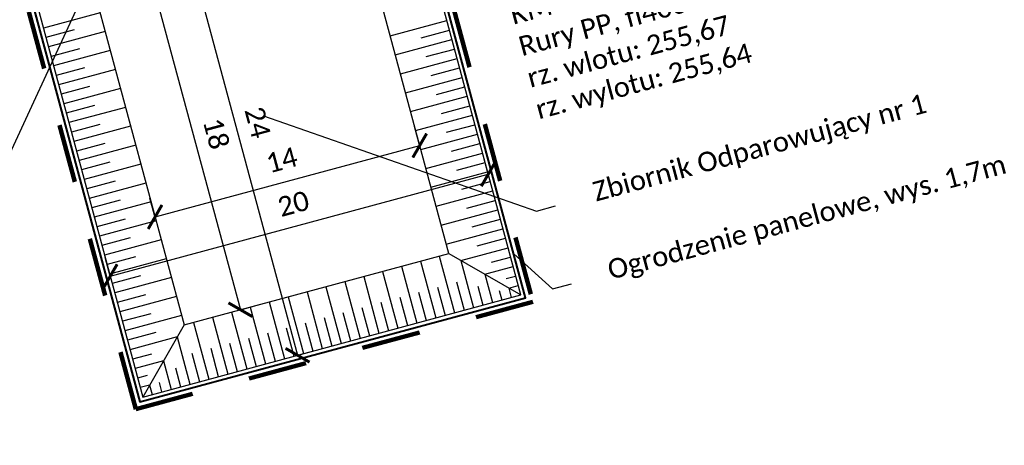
# Model space of a CAD drawing. Header units: metres. Extents: x 7457881 to 7459006, y 5635870 to 5636188.
# Tile 6 of 256: x 7457972 to 7458023, y 5635981 to 5636003. Entities that reach past the tile are written whole.
import ezdxf
from ezdxf import colors
from ezdxf.entities.mleader import LeaderData, LeaderLine
from ezdxf.math import Vec2, Vec3

# ---------------------------------------------------------------- set-up
doc = ezdxf.new("R2010")
doc.units = ezdxf.units.M
doc.linetypes.add('2', pattern=[1, 0.5, -0.5])
doc.layers.add('_____Kreskowanie zieleń', color=3, linetype='ByLayer')
doc.layers.add('_____Opisy', color=1, linetype='Continuous')
for name, color, linetype, lineweight in [('_____Przepusty', 5, 'Continuous', 30), ('_____Rów', 88, 'Continuous', 30), ('_____Zakres opracowania', 6, '2', 100), ('_____Zjazd', 212, 'Continuous', 40)]:
    doc.layers.add(name, color=color, linetype=linetype, lineweight=lineweight)
doc.styles.add('Legend', font='calibri.ttf')
doc.linetypes.add('FENCELINE4', pattern='A,8,-0.5,[147,AAA.SHX,S=1,R=0,X=0,Y=0],-1.5', length=10)
doc.dimstyles.new('Sytuacja 1_500', dxfattribs={"dimtxt": 1, "dimasz": 1, "dimexe": 1, "dimexo": 0.5, "dimtad": 1, "dimtxsty": 'Legend', "dimblk": 'ARCHTICK', "dimcen": 2.5, "dimclrd": 256, "dimclre": 256, "dimclrt": 256, "dimazin": 0, "dimtfac": 1, "dimtmove": 0, "dimatfit": 3, "dimldrblk": 'NONE', "dimfxl": 0, "dimlwd": -1, "dimlwe": -1, "dimarcsym": 0})

# ---------------------------------------------------------------- blocks, each defined once
blk = doc.blocks.new('_None')
blk = doc.blocks.new('_ArchTick')
at = {"color": 0, "linetype": 'ByBlock', "transparency": 16777216, "const_width": 0.15}
blk.add_lwpolyline([(-0.5, -0.5), (0.5, 0.5)], dxfattribs=at)
blk = doc.blocks.new('*D8033')
at = {"layer": '_____Opisy'}
for p, q in [((7457978.861, 5636005.122), (7457979.827, 5636005.382)), ((7457978.861, 5636005.122), (7457983.547, 5635987.742)), ((7457983.547, 5635987.742), (7457984.512, 5635988.002))]:
    blk.add_line(p, q, dxfattribs=at)
at = {"layer": 'Defpoints', "color": 0}
for p in [(7457978.847, 5636005.118), (7457983.533, 5635987.738), (7457983.547, 5635987.742)]:
    blk.add_point(p, dxfattribs=at)
at = {"layer": '_____Opisy', "linetype": 'ByBlock'}
for p, rotation in [((7457978.861, 5636005.122), 105.0879648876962), ((7457983.547, 5635987.742), 285.0879648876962)]:
    blk.add_blockref('_ArchTick', p, dxfattribs=dict(at, rotation=rotation))
at = {"layer": '_____Opisy', "insert": (7457982.302, 5635996.728), "char_height": 1, "attachment_point": 5, "rotation": 285.088, "style": 'Legend'}
blk.add_mtext('18', dxfattribs=at)
blk = doc.blocks.new('*D8034')
at = {"layer": '_____Opisy'}
for p, q in [((7457980.216, 5636008.594), (7457981.181, 5636008.854)), ((7457980.216, 5636008.594), (7457986.463, 5635985.421)), ((7457986.463, 5635985.421), (7457987.428, 5635985.681))]:
    blk.add_line(p, q, dxfattribs=at)
at = {"layer": 'Defpoints', "color": 0}
for p in [(7457979.784, 5636008.478), (7457986.463, 5635985.421), (7457986.032, 5635985.305)]:
    blk.add_point(p, dxfattribs=at)
at = {"layer": '_____Opisy', "linetype": 'ByBlock'}
for p, rotation in [((7457980.216, 5636008.594), 105.0879648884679), ((7457986.463, 5635985.421), 285.0879648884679)]:
    blk.add_blockref('_ArchTick', p, dxfattribs=dict(at, rotation=rotation))
at = {"layer": '_____Opisy', "insert": (7457984.433, 5635997.302), "char_height": 1, "attachment_point": 5, "rotation": 285.088, "style": 'Legend'}
blk.add_mtext('24', dxfattribs=at)
blk = doc.blocks.new('*D8036')
at = {"layer": '_____Opisy'}
for p, q in [((7457996.204, 5635994.657), (7457995.944, 5635995.622)), ((7457976.894, 5635989.451), (7457996.204, 5635994.657)), ((7457976.894, 5635989.451), (7457976.634, 5635990.416))]:
    blk.add_line(p, q, dxfattribs=at)
at = {"layer": 'Defpoints', "color": 0}
for p in [(7457996.204, 5635994.657), (7457996.304, 5635994.288), (7457976.993, 5635989.082)]:
    blk.add_point(p, dxfattribs=at)
at = {"layer": '_____Opisy', "linetype": 'ByBlock'}
for p, rotation in [((7457996.204, 5635994.657), 15.08796488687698), ((7457976.894, 5635989.451), 195.087964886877)]:
    blk.add_blockref('_ArchTick', p, dxfattribs=dict(at, rotation=rotation))
at = {"layer": '_____Opisy', "insert": (7457986.253, 5635993.152), "char_height": 1, "attachment_point": 5, "rotation": 15.088, "style": 'Legend'}
blk.add_mtext('20', dxfattribs=at)

msp = doc.modelspace()

# ---------------------------------------------------------------- linework, layer by layer
at = {"layer": '_____Kreskowanie zieleń'}
for p, q in [((7457976.376, 5636002.898), (7457973.479, 5636002.117)), ((7457991.195, 5636001.715), (7457994.091, 5636002.495)), ((7457975.058, 5636002.025), (7457973.609, 5636001.634)), ((7457992.773, 5636001.622), (7457994.221, 5636002.013)), ((7457976.636, 5636001.932), (7457973.739, 5636001.152)), ((7457991.455, 5636000.749), (7457994.352, 5636001.53)), ((7457975.318, 5636001.059), (7457973.87, 5636000.669)), ((7457976.896, 5636000.967), (7457974, 5636000.186)), ((7457993.033, 5636000.657), (7457994.482, 5636001.047)), ((7457991.715, 5635999.784), (7457994.612, 5636000.564)), ((7457975.578, 5636000.094), (7457974.13, 5635999.703)), ((7457977.157, 5636000.001), (7457974.26, 5635999.22)), ((7457993.294, 5635999.691), (7457994.742, 5636000.082)), ((7457991.976, 5635998.818), (7457994.872, 5635999.599)), ((7457975.839, 5635999.128), (7457974.39, 5635998.738)), ((7457977.417, 5635999.036), (7457974.52, 5635998.255)), ((7457993.554, 5635998.726), (7457995.002, 5635999.116)), ((7457992.236, 5635997.852), (7457995.132, 5635998.633)), ((7457976.099, 5635998.163), (7457974.651, 5635997.772)), ((7457977.677, 5635998.07), (7457974.781, 5635997.289)), ((7457993.814, 5635997.76), (7457995.263, 5635998.151)), ((7457992.496, 5635996.887), (7457995.393, 5635997.668)), ((7457976.359, 5635997.197), (7457974.911, 5635996.807)), ((7457977.938, 5635997.105), (7457975.041, 5635996.324)), ((7457994.075, 5635996.795), (7457995.523, 5635997.185)), ((7457992.756, 5635995.921), (7457995.653, 5635996.702)), ((7457976.619, 5635996.232), (7457975.171, 5635995.841)), ((7457978.198, 5635996.139), (7457975.301, 5635995.358)), ((7457994.335, 5635995.829), (7457995.783, 5635996.22)), ((7457993.017, 5635994.956), (7457995.913, 5635995.737)), ((7457976.88, 5635995.266), (7457975.431, 5635994.876)), ((7457978.458, 5635995.174), (7457975.562, 5635994.393)), ((7457994.595, 5635994.864), (7457996.044, 5635995.254)), ((7457993.277, 5635993.99), (7457996.174, 5635994.771)), ((7457977.14, 5635994.301), (7457975.692, 5635993.91)), ((7457978.718, 5635994.208), (7457975.822, 5635993.427)), ((7457994.856, 5635993.898), (7457996.304, 5635994.288)), ((7457993.537, 5635993.025), (7457996.434, 5635993.806)), ((7457977.4, 5635993.335), (7457975.952, 5635992.945)), ((7457978.979, 5635993.243), (7457976.082, 5635992.462)), ((7457995.116, 5635992.932), (7457996.564, 5635993.323)), ((7457993.798, 5635992.059), (7457996.694, 5635992.84)), ((7457977.661, 5635992.369), (7457976.212, 5635991.979)), ((7457979.239, 5635992.277), (7457976.343, 5635991.496)), ((7457995.376, 5635991.967), (7457996.824, 5635992.357)), ((7457994.058, 5635991.094), (7457996.955, 5635991.875)), ((7457977.921, 5635991.404), (7457976.473, 5635991.013)), ((7457979.499, 5635991.312), (7457976.603, 5635990.531)), ((7457994.801, 5635990.258), (7457997.215, 5635990.909)), ((7457995.636, 5635991.001), (7457997.085, 5635991.392)), ((7457978.181, 5635990.438), (7457976.733, 5635990.048)), ((7457993.705, 5635990.481), (7457994.486, 5635987.584)), ((7457996.379, 5635990.166), (7457997.345, 5635990.426)), ((7457979.76, 5635990.346), (7457976.863, 5635989.565)), ((7457991.774, 5635989.96), (7457992.555, 5635987.064)), ((7457992.74, 5635990.221), (7457993.521, 5635987.324)), ((7457994.801, 5635990.258), (7457995.452, 5635987.845)), ((7457996.027, 5635989.553), (7457997.475, 5635989.944)), ((7457978.442, 5635989.473), (7457976.993, 5635989.082)), ((7457989.843, 5635989.44), (7457990.624, 5635986.543)), ((7457990.809, 5635989.7), (7457991.59, 5635986.803)), ((7457996.027, 5635989.553), (7457996.417, 5635988.105)), ((7457997.123, 5635989.331), (7457997.605, 5635989.461)), ((7457980.02, 5635989.381), (7457977.123, 5635988.6)), ((7457987.912, 5635988.919), (7457988.693, 5635986.022)), ((7457988.878, 5635989.179), (7457989.659, 5635986.283)), ((7457993.613, 5635988.902), (7457994.004, 5635987.454)), ((7457994.579, 5635989.163), (7457994.969, 5635987.714)), ((7457995.674, 5635988.94), (7457995.935, 5635987.975)), ((7457997.253, 5635988.848), (7457997.735, 5635988.978)), ((7457978.702, 5635988.507), (7457977.254, 5635988.117)), ((7457980.28, 5635988.415), (7457977.384, 5635987.634)), ((7457985.981, 5635988.398), (7457986.762, 5635985.502)), ((7457986.947, 5635988.659), (7457987.728, 5635985.762)), ((7457992.648, 5635988.642), (7457993.038, 5635987.194)), ((7457996.77, 5635988.718), (7457996.9, 5635988.235)), ((7457997.253, 5635988.848), (7457997.383, 5635988.365)), ((7457985.016, 5635988.138), (7457985.797, 5635985.242)), ((7457990.716, 5635988.121), (7457991.107, 5635986.673)), ((7457991.682, 5635988.382), (7457992.072, 5635986.934)), ((7457978.962, 5635987.542), (7457977.514, 5635987.151)), ((7457980.541, 5635987.45), (7457977.644, 5635986.669)), ((7457983.085, 5635987.618), (7457983.865, 5635984.721)), ((7457984.05, 5635987.878), (7457984.831, 5635984.981)), ((7457988.785, 5635987.601), (7457989.176, 5635986.153)), ((7457989.751, 5635987.861), (7457990.141, 5635986.413)), ((7457981.154, 5635987.097), (7457981.934, 5635984.2)), ((7457982.119, 5635987.357), (7457982.9, 5635984.461)), ((7457986.854, 5635987.08), (7457987.245, 5635985.632)), ((7457987.82, 5635987.341), (7457988.21, 5635985.892)), ((7457979.222, 5635986.576), (7457977.774, 5635986.186)), ((7457984.923, 5635986.56), (7457985.314, 5635985.111)), ((7457985.889, 5635986.82), (7457986.279, 5635985.372)), ((7457980.318, 5635986.354), (7457977.904, 5635985.703)), ((7457980.318, 5635986.354), (7457980.969, 5635983.94)), ((7457982.992, 5635986.039), (7457983.383, 5635984.591)), ((7457983.958, 5635986.299), (7457984.348, 5635984.851)), ((7457979, 5635985.481), (7457978.034, 5635985.22)), ((7457981.061, 5635985.518), (7457981.452, 5635984.07)), ((7457982.027, 5635985.779), (7457982.417, 5635984.33)), ((7457979.613, 5635985.128), (7457978.165, 5635984.738)), ((7457979.613, 5635985.128), (7457980.003, 5635983.68)), ((7457978.778, 5635984.385), (7457978.295, 5635984.255)), ((7457980.226, 5635984.775), (7457980.486, 5635983.81)), ((7457978.908, 5635983.902), (7457978.425, 5635983.772)), ((7457978.908, 5635983.902), (7457979.038, 5635983.419)), ((7457979.39, 5635984.032), (7457979.521, 5635983.55))]:
    msp.add_line(p, q, dxfattribs=at)
at = {"layer": '_____Rów'}
for p, q in [((7457994.188, 5635990.611), (7457997.866, 5635988.495)), ((7457980.671, 5635986.967), (7457978.555, 5635983.289))]:
    msp.add_line(p, q, dxfattribs=at)
msp.add_lwpolyline([(7457997.866, 5635988.495), (7457991.618, 5636011.668), (7457972.308, 5636006.462), (7457978.555, 5635983.289)], close=True, dxfattribs=at)
msp.add_lwpolyline([(7457994.188, 5635990.611), (7457989.503, 5636007.99), (7457975.985, 5636004.346), (7457980.671, 5635986.967), (7457994.188, 5635990.611)], dxfattribs=at)
at = {"layer": '_____Zakres opracowania', "ltscale": 6}
msp.add_lwpolyline([(7458039.843, 5636027.673), (7458009.249, 5636019.425), (7457991.346, 5636014.598), (7457998.479, 5635988.143), (7457978.202, 5635982.676), (7457971.07, 5636009.132), (7457962.826, 5636006.909), (7457960.32, 5636015.876), (7457966.6, 5636017.57), (7457980.2, 5636021.24), (7457997.19, 5636025.83), (7458001.91, 5636027.11), (7458031.05, 5636034.96)], dxfattribs=at)
at = {"layer": '_____Zjazd', "color": 3, "linetype": 'FENCELINE4'}
msp.add_lwpolyline([(7457981.814, 5636009.232), (7457972.063, 5636006.603), (7457978.414, 5635983.044), (7457998.111, 5635988.354), (7457991.759, 5636011.913), (7457986.641, 5636010.53)], dxfattribs=at)

# ---------------------------------------------------------------- dimensions: what is measured, and where the dimension line sits
at = {"layer": '_____Opisy'}
for p1, p2, distance, picture, middle in [((7457979.784, 5636008.478), (7457986.032, 5635985.305), 0.447, '*D8034', (7457984.433, 5635997.302)), ((7457978.847, 5636005.118), (7457983.533, 5635987.738), 0.015, '*D8033', (7457982.302, 5635996.728)), ((7457976.993, 5635989.082), (7457996.304, 5635994.288), 0.382, '*D8036', (7457986.253, 5635993.152))]:
    dim = msp.add_aligned_dim(p1=p1, p2=p2, distance=distance, dimstyle='Sytuacja 1_500', dxfattribs=at)
    dim.commit()
    dim.dimension.update_dxf_attribs({"geometry": picture, "text_midpoint": middle})
msp.add_aligned_dim(p1=(7457979.343, 5635991.891), p2=(7457992.861, 5635995.535), distance=0.606, dimstyle='Sytuacja 1_500', dxfattribs=at).render()

# ---------------------------------------------------------------- leaders
ml = msp.add_multileader_mtext('Standard', dxfattribs=at)
ml.set_content('Zbiornik Odparowujący nr 1', color=256, style='Legend')
ml.set_leader_properties(color=256)
ml.set_arrow_properties(name='NONE')
ml.build(insert=Vec2(0, 0))
ml.multileader.update_dxf_attribs({"dogleg_length": 1, "arrow_head_size": 1})
ctx = ml.context
ctx.base_point, ctx.char_height, ctx.arrow_head_size, ctx.plane_origin, ctx.plane_x_axis, ctx.plane_y_axis = Vec3(7457999.639, 5635993.038), 1, 1, Vec3(7457985.481, 5635991.742), Vec3(0.965638, 0.259891), Vec3(-0.259891, 0.965638)
ctx.text_align_type = 2
notes = []
notes.append((ctx, [(0, (1, 1, 0), (7457998.674, 5635992.778), (0.965638, 0.259891), 1, [(0, [(7457984.724, 5635997.645)], 0, [])])]))
ctx.mtext.insert, ctx.mtext.text_direction, ctx.mtext.rotation, ctx.mtext.alignment, ctx.mtext.flow_direction = Vec3(7458018.412, 5635998.791), Vec3(0.965638, 0.259891), 2.104452, 3, 5
at = {"layer": '_____Opisy', "color": 3}
ml = msp.add_multileader_mtext('Standard', dxfattribs=at)
ml.set_content('Ogrodzenie panelowe, wys. 1,7m', color=256, style='Legend')
ml.set_leader_properties(color=3)
ml.set_arrow_properties(name='NONE')
ml.build(insert=Vec2(0, 0))
ml.multileader.update_dxf_attribs({"dogleg_length": 1, "arrow_head_size": 1})
ctx = ml.context
ctx.base_point, ctx.char_height, ctx.arrow_head_size, ctx.plane_origin, ctx.plane_x_axis, ctx.plane_y_axis = Vec3(7458000.449, 5635989.063), 1, 1, Vec3(7457997.153, 5635987.147), Vec3(0.965638, 0.259891), Vec3(-0.259891, 0.965638)
notes.append((ctx, [(0, (1, 1, 0), (7457999.484, 5635988.803), (0.965638, 0.259891), 1, [(0, [(7457997.506, 5635990.598)], 0, [])])]))
ctx.mtext.insert, ctx.mtext.text_direction, ctx.mtext.flow_direction = Vec3(7458002.205, 5635990.236), Vec3(0.965638, 0.259891), 5
at = {"layer": '_____Przepusty', "lineweight": -3}
ml = msp.add_multileader_mtext('Standard', dxfattribs=at)
ml.set_content('Przepust\\PKM 0+428,0\\PRury PP, fi40cm, dł. 7mb\\Prz. wlotu: 255,67\\Prz. wylotu: 255,64', color=256, style='Legend')
ml.set_leader_properties(color=256)
ml.set_arrow_properties(name='NONE')
ml.build(insert=Vec2(0, 0))
ml.multileader.update_dxf_attribs({"dogleg_length": 1, "arrow_head_size": 1})
ctx = ml.context
ctx.base_point, ctx.char_height, ctx.arrow_head_size, ctx.plane_origin, ctx.plane_x_axis, ctx.plane_y_axis = Vec3(7457995.032, 5636003.722), 1, 1, Vec3(7457981.642, 5636107.252), Vec3(0.965638, 0.259891), Vec3(-0.259891, 0.965638)
notes.append((ctx, [(0, (1, 1, 0), (7457994.067, 5636003.462), (0.965638, 0.259891), 1, [(0, [(7457994.891, 5636017.004)], 0, [])])]))
ctx.mtext.insert, ctx.mtext.text_direction, ctx.mtext.flow_direction = Vec3(7457996.797, 5636004.86), Vec3(0.965638, 0.259891), 5
at = {"layer": '_____Rów', "lineweight": -3}
ml = msp.add_multileader_mtext('Standard', dxfattribs=at)
ml.set_content('Początek rowu do zbiornika\\PKM 0+448,1\\Prz.: 255,58 ', color=256, style='Legend')
ml.set_leader_properties(color=256)
ml.set_arrow_properties(name='NONE')
ml.build(insert=Vec2(0, 0))
ml.multileader.update_dxf_attribs({"dogleg_length": 1, "arrow_head_size": 1})
ctx = ml.context
ctx.base_point, ctx.char_height, ctx.arrow_head_size, ctx.plane_origin, ctx.plane_x_axis, ctx.plane_y_axis = Vec3(7457947.21, 5635991.54), 1, 1, Vec3(7458066.306, 5636132.785), Vec3(0.965638, 0.259891), Vec3(-0.259891, 0.965638)
ctx.text_align_type = 2
notes.append((ctx, [(0, (1, 1, 0), (7457968.821, 5635997.357), (-0.965638, -0.259891), 1, [(0, [(7457975.53, 5636011.502)], 0, [])])]))
ctx.mtext.insert, ctx.mtext.text_direction, ctx.mtext.alignment, ctx.mtext.flow_direction = Vec3(7457965.756, 5635997.202), Vec3(0.965638, 0.259891), 3, 5
ml = msp.add_multileader_mtext('Standard', dxfattribs=at)
ml.set_content('Włączenie rowu do zbiornika\\Prz.: 255,48', color=256, style='Legend')
ml.set_leader_properties(color=256)
ml.set_arrow_properties(name='NONE')
ml.build(insert=Vec2(0, 0))
ml.multileader.update_dxf_attribs({"dogleg_length": 1, "arrow_head_size": 1})
ctx = ml.context
ctx.base_point, ctx.char_height, ctx.arrow_head_size, ctx.plane_origin, ctx.plane_x_axis, ctx.plane_y_axis = Vec3(7457947.681, 5635986.321), 1, 1, Vec3(7458067.705, 5636127.815), Vec3(0.965638, 0.259891), Vec3(-0.259891, 0.965638)
ctx.text_align_type = 2
notes.append((ctx, [(0, (1, 1, 0), (7457970.22, 5635992.387), (-0.965638, -0.259891), 1, [(0, [(7457976.821, 5636006.66)], 0, [])])]))
ctx.mtext.insert, ctx.mtext.text_direction, ctx.mtext.rotation, ctx.mtext.alignment, ctx.mtext.flow_direction = Vec3(7457967.155, 5635992.233), Vec3(0.965638, 0.259891), 2.104452, 3, 5
for ctx, leaders in notes:
    for number, flags, end, landing, length, lines in leaders:
        leader = LeaderData()
        leader.index, (leader.has_last_leader_line, leader.has_dogleg_vector, leader.attachment_direction) = number, flags
        leader.last_leader_point, leader.dogleg_vector, leader.dogleg_length = Vec3(end), Vec3(landing), length
        for number, points, colour, breaks in lines:
            line = LeaderLine()
            line.index, line.vertices, line.color, line.breaks = number, Vec3.list(points), colors.encode_raw_color(colour), breaks
            leader.lines.append(line)
        ctx.leaders.append(leader)

doc.saveas('drawing.dxf')
